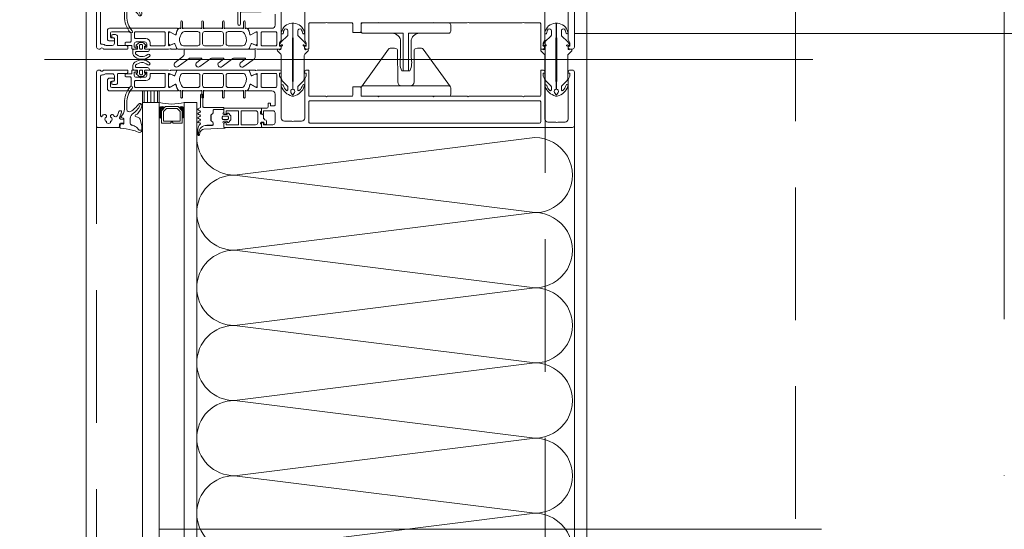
# Model space of a CAD drawing. Header units: millimetres. Extents: x 213386 to 459888, y 74252 to 208052.
# Tile 168 of 256: x 373005 to 373477, y 182432 to 182676. Entities that reach past the tile are written whole.
import ezdxf

# ---------------------------------------------------------------- set-up
doc = ezdxf.new("R2010")
doc.units = ezdxf.units.MM
for name, pattern in [('CK_Čerchovaná 50', [6, 3, -1.5, 0, -1.5]), ('ČERCHOVANÁ', [25.4, 12.7, -6.35, 0, -6.35]), ('ČÁRKOVANÁ', [19.05, 12.7, -6.35])]:
    doc.linetypes.add(name, pattern=pattern)
doc.layers.get('Defpoints').update_dxf_attribs({"color": 255, "lineweight": 0})
for name, color, linetype, lineweight in [('FASÁDA DETAILNÍ', 255, 'Continuous', 0), ('NOVA', 255, 'Continuous', 0), ('OSY', 255, 'Continuous', 0), ('TENKA', 255, 'Continuous', 0)]:
    doc.layers.add(name, color=color, linetype=linetype, lineweight=lineweight)
doc.styles.add('CS-ROMANS', font='romans.shx', dxfattribs={"width": 0.75, "oblique": 5})
doc.dimstyles.new('A_KÓTA_50', dxfattribs={"dimtxt": 110, "dimasz": 2, "dimexe": 100, "dimexo": 1500, "dimgap": 40, "dimtad": 1, "dimrnd": 1, "dimdsep": 46, "dimtxsty": 'CS-ROMANS', "dimblk": 'KOT_CARA20', "dimcen": 45, "dimse1": 1, "dimse2": 1, "dimclrd": 256, "dimclre": 256, "dimclrt": 256, "dimadec": 0, "dimazin": 0, "dimtfac": 1, "dimtix": 1, "dimtmove": 2, "dimatfit": 3, "dimldrblk": 'OBLIQUE', "dimfxl": 100, "dimtolj": 1, "dimarcsym": 0})

# ---------------------------------------------------------------- blocks, each defined once
blk = doc.blocks.new('244748_a')
blk.add_lwpolyline([(8.32, -1.69, 0.082248), (6.34, -0.9, -1.09695), (6.94, -0.1, -0.315353), (11.26, -5.15, -0.480529), (10.87, -5.64), (4.27, -5.64), (4.08, -5.45), (-16.53, -5.45), (-16.72, -5.64), (-20.43, -5.64, 0.574019), (-21.93, -4.78), (-22.99, -5.4, 0.524827), (-22.99, -5.9), (-21.93, -6.52, 0.574021), (-20.43, -5.66), (-16.72, -5.66), (-16.53, -5.85), (4.08, -5.85), (4.27, -5.66), (10.87, -5.66, -0.480529), (11.26, -6.15, -0.326229), (6.88, -11.09, -1.09695), (6.28, -10.3, 0.081457), (8.32, -9.61, 0.599203), (7.48, -8.05), (5.52, -8.05, 0.198965), (5.17, -8.2), (2.22, -11.15), (0.93, -12.01, -0.738038), (0.51, -11.62), (0.87, -11, 1), (0.35, -10.7), (0, -11.3), (-0.98, -11.3, 0.619205), (-1.45, -12.06), (-1.28, -12.43, -0.808139), (-2.04, -13.04), (-3.63, -11.44, 0.198906), (-4.34, -11.15), (-14.99, -11.15, -0.198936), (-16.76, -10.42), (-18.98, -8.2, 0.198942), (-19.33, -8.05), (-20.67, -8.05, 0.500217), (-21.09, -8.73, 0.122037), (-18.5, -10.27, -1.093735), (-19.1, -11.07, -0.240768), (-23.7, -6.07, -0.106226), (-23.7, -5.23, -0.256232), (-19, -0.13, -1.093735), (-18.4, -0.92, 0.116856), (-21.09, -2.57, 0.500217), (-20.67, -3.25), (-19.33, -3.25, 0.198942), (-18.98, -3.1), (-16.75, -0.88, -0.198936), (-14.99, -0.15), (-4.34, -0.15, 0.198907), (-3.63, 0.14), (-2.04, 1.74, -0.808139), (-1.28, 1.13), (-1.45, 0.76, 0.619205), (-0.98, 0), (0, 0), (0.35, -0.6, 1), (0.87, -0.3), (0.51, 0.32, -0.738038), (0.93, 0.71), (2.22, -0.15), (5.17, -3.1, 0.198965), (5.52, -3.25), (7.48, -3.25, 0.599203)], format="xyb", close=True)
blk = doc.blocks.new('236134_0100_s_v')
for points in [[(22.8, -23), (22.8, -5), (42, -5, 0.414214), (43, -4), (43, -1, 0.414214), (42, 0), (1, 0, 0.414214), (0, -1), (0, -4, 0.414214), (1, -5), (20.2, -5), (20.2, -23)], [(15, -5, -0.414214), (19, -9), (19, -16.57, 0.165764), (19.53, -23), (23.47, -23, 0.165764), (24, -16.57), (24, -9, -0.414214), (28, -5)]]:
    blk.add_lwpolyline(points, format="xyb")
blk = doc.blocks.new('236134_0200_s_v')
for points in [[(19.58, 5, -0.41166), (17.58, 6.98), (17.45, 22.25, 0.344217), (17.07, 22.73), (16, 23), (14, 23, 0.240828), (13.19, 22.59), (0.19, 4.59)], [(23.42, 5, 0.41166), (25.42, 6.98), (25.55, 22.25, -0.344217), (25.93, 22.73), (27, 23), (29, 23, -0.240828), (29.81, 22.59), (42.81, 4.59)]]:
    blk.add_lwpolyline(points, format="xyb")
blk.add_lwpolyline([(42, 5), (1, 5, 0.414214), (0, 4), (0, 1, 0.414214), (1, 0), (42, 0, 0.414214), (43, 1), (43, 4, 0.414214)], format="xyb", close=True)
blk = doc.blocks.new('284336')
for points in [[(-0.7, -9.6), (-10, -9.6, 0.414511), (-10.51, -10.11), (-10.51, -15.51, -1), (-11.69, -15.51), (-11.69, -9.6), (-12.69, -8.95, -0.668884), (-12.6, -8.23), (-11.99, -8.01, 0.766384), (-11.99, -7.21), (-12.6, -6.99, -0.76831), (-12.6, -6.23), (-11.99, -6.01, 0.766384), (-11.99, -5.21), (-12.6, -4.99, -0.76831), (-12.6, -4.23), (-11.99, -4.01, 0.766384), (-11.99, -3.21), (-12.6, -2.99, -0.877523), (-12.5, -2.22), (-12.1, -2.22, 0.698129), (-11.83, -1.5, -0.220231), (-12.89, 0.78), (-12.89, 3.45, -0.157143), (-12.82, 3.68), (-12.69, 3.42, -0.067482), (-12.48, 2.53, 0.393136), (-8.66, -1.02), (-6.1, -1.02, -0.414214), (-5.61, -1.51), (-5.61, -2.22, -0.267949), (-5.85, -2.65), (-6.35, -2.93, 0.267949), (-6.61, -3.38), (-6.61, -5.84, 0.267949), (-6.35, -6.29), (-5.85, -6.57, -0.267949), (-5.61, -7), (-5.61, -8.11, 0.414215), (-5.1, -8.62), (-0.41, -8.62), (-0.41, -9.31, -0.414212), (-0.7, -9.6)], [(-0.41, 0), (-0.41, -2, 0.990243), (-0.4, -3.02), (0.9, -3.02, 0.414214), (1.21, -2.71), (1.21, -2.61, -0.668123), (1.71, -2.4), (2.75, -3.45, -0.199004), (2.89, -3.79), (2.89, -5.43, -0.199038), (2.75, -5.77), (1.71, -6.82, -0.668191), (1.21, -6.61), (1.21, -6.51, 0.414214), (0.9, -6.2), (-0.4, -6.2, 0.990269), (-0.41, -7.22), (-0.41, -8.6), (-5.1, -8.6, -0.414215), (-5.59, -8.11), (-5.59, -7, 0.267949), (-5.84, -6.56), (-6.34, -6.27, -0.267949), (-6.59, -5.84), (-6.59, -3.38, -0.267949), (-6.34, -2.95), (-5.84, -2.66, 0.267949), (-5.59, -2.22), (-5.59, -1.51, 0.414214), (-6.1, -1), (-8.66, -1, -0.393156), (-12.46, 2.53, 0.067572), (-12.67, 3.43), (-12.8, 3.7, -0.637545), (-12.12, 3.53), (-11.92, 2.53, 0.344315), (-10.06, 0.91), (0, 0.38, -0.406913), (0.39, 0), (-0.41, 0)], [(1.7, -4.31, 0.414235), (1.2, -3.81), (-0.7, -3.81, 0.414214), (-1.2, -4.31), (-1.2, -4.91, 0.414214), (-0.7, -5.41), (1.2, -5.41, 0.414235), (1.7, -4.91), (1.7, -4.31)]]:
    blk.add_lwpolyline(points, format="xyb", close=True)
blk = doc.blocks.new('nesystémový nástavec 18')
for p, q in [((-18, 6.8), (-18, 8.8)), ((-17.5, 9.3), (-15.36, 9.3)), ((-17, 6.3), (-17.5, 6.3)), ((-11, 8), (-17, 8)), ((-17, 8), (-17, 6.3)), ((-15.36, 9.3), (0, 9.3)), ((-11, 1.3), (-11, 8)), ((-2.8, 8), (-9.7, 8)), ((-9.7, 1.3), (-9.7, 8)), ((-1.8, 2.3), (-1.8, 7)), ((-0.5, 7.3), (-0.5, 6.8)), ((0, 9.3), (0, 7.8)), ((0, 6.3), (0.55, 6.3)), ((0.55, 6.3), (0.95, 5.9)), ((0.95, 5.9), (0.95, 4.8)), ((0.95, 4.8), (0.95, 4.14)), ((-18, 0.5), (-18, 1.8)), ((-17.5, 2.3), (-17, 2.3)), ((-1.8, 0), (-17.5, 0)), ((-17, 2.3), (-17, 1.3)), ((-17, 1.3), (-11, 1.3)), ((-9.7, 1.3), (-2.8, 1.3)), ((0, 0), (-1.8, 0)), ((-0.4, 2.23), (-0.5, 2.04)), ((-0.5, 2.04), (-0.5, 2)), ((1.2, 2.44), (0, 2.44)), ((0, 1.5), (0, 0)), ((0.95, 4.14), (1.2, 4.14)), ((1.2, 1.85), (1.2, 2.44)), ((1.4, 3.94), (1.4, 3.84)), ((1.6, 3.64), (1.6, 3.64)), ((1.8, 1.37), (1.7, 1.35)), ((2.25, 1.63), (1.8, 1.37)), ((2.4, 2.84), (2.4, 1.89))]:
    blk.add_line(p, q)
for centre, radius, start, end in [((-17.5, 8.8), 0.5, 90, 180), ((-17.5, 6.8), 0.5, 180.0012, 269.9988), ((-15.36, 9.8), 0.5, 270, 270.084), ((-2.8, 7), 1, 0, 90), ((0, 7.3), 0.5, 89.9955, 180.0071), ((0, 6.8), 0.5, 179.9949, 270.006), ((0.75, 4.8), 0.2, 359.9656, 0.0344), ((-17.5, 1.8), 0.5, 89.999, 180.0002), ((-17.5, 0.5), 0.5, 180, 270), ((-2.8, 2.3), 1, 270, 0), ((0, 2), 0.5, 179.9716, 270.0327), ((0, 1.94), 0.5, 89.9975, 144.0007), ((1.2, 3.94), 0.2, 359.9707, 90.0249), ((1.7, 1.85), 0.5, 179.9991, 270), ((1.6, 3.84), 0.2, 179.9737, 270.035), ((1.6, 2.84), 0.8, 0.0065, 89.9919), ((2.1, 1.89), 0.3, 299.9815, 0.0183)]:
    blk.add_arc(centre, radius, start, end)
blk = doc.blocks.new('433270')
blk.add_lwpolyline([(1, 0, 0.414364), (0, -1), (0, -1.4, 0.255924), (0.23, -1.83, -0.547723), (0.23, -3.17, 0.255924), (0, -3.6), (0, -14.6, 0.414214), (0.3, -14.9), (1.2, -14.9, 0.414214), (1.7, -14.4), (1.7, -10.3, -0.414214), (2, -10), (6, -10, 0.414248), (7, -9), (7, -7.7, 0.414179), (6.5, -7.2), (5.7, -7.2, 0.414232), (5.4, -7.5), (5.4, -8.2, -0.414198), (5.1, -8.5), (2.8, -8.5, -0.414204), (1.8, -7.5), (1.8, -4.49, -0.147432), (1.97, -3.94, 0.147461), (2.4, -2.5), (2.4, -2.3, -0.414214), (2.9, -1.8), (21.87, -1.8, -0.668178), (22.22, -2.65), (22.16, -2.72, 1), (21.59, -3.29), (21.52, -3.35, 0.198912), (21.38, -3.71), (21.38, -4.05, 0.414214), (22.08, -4.75), (22.38, -4.75, 0.576988), (22.64, -4.3, -0.311246), (24.56, -4.3, 0.576988), (24.82, -4.75), (25.3, -4.75, -0.260065), (25.3, -6.65), (24.82, -6.65, 0.576988), (24.56, -7.1, -0.311246), (22.64, -7.1, 0.576988), (22.38, -6.65), (22.08, -6.65, 0.414214), (21.38, -7.35), (21.38, -7.61, 0.267949), (21.63, -8.04), (21.89, -8.2, -0.637047), (21.73, -10), (19.83, -10.7, 0.315299), (19.5, -11.17), (19.5, -11.49, 0.520567), (20.17, -11.96), (22.83, -10.99, -0.520567), (23.5, -11.46), (23.5, -12.5, 0.414062), (24, -13), (25, -13, 0.414186), (25.5, -12.5), (25.5, -11.5, -0.414182), (26, -11), (27, -11, 0.414214), (27.5, -10.5), (27.5, -0.5, 0.414214), (27, 0), (1, 0)], format="xyb", close=True)
blk = doc.blocks.new('284325')
for points in [[(0.84, -5.23, -0.560316), (0.94, -4.73), (1.94, -4.36, 0.3153), (2.14, -4.08), (2.14, -1.89, 0.451558), (1.8, -1.59), (0.9, -1.7, -0.399586), (0.57, -1.46), (0.3, -0.07, -0.415977), (0.53, 0.29, 0.024107), (6.15, 1.24, 0.076636), (8.99, 2.34, -0.577615), (10.79, 1.3), (10.02, 1.37, 0.283171), (9.08, 0.9, -0.168429), (7.07, -0.74), (5.9, -1.16, 0.315302), (5.24, -2.1), (5.24, -4.21, 0.269719), (6.76, -6.82, -0.194797), (10.18, -11.53, -0.342663), (9.17, -11.17, 0.119207), (5.43, -7.59, 0.578571), (3.63, -8.62), (3.63, -11.77, 0.176415), (6.16, -18.72, -1), (5.24, -19.49, -0.176415), (2.43, -11.77), (2.43, -8.89, 0.208286), (0.84, -5.23)], [(8.95, -6.65), (10.32, -8.78, -0.134555), (10.79, -10.63, -0.339795), (10.19, -11.53, 0.194788), (6.76, -6.81, -0.269736), (5.25, -4.21), (5.25, -2.1, -0.315302), (5.9, -1.17), (7.07, -0.74, 0.168429), (9.09, 0.89, -0.283167), (10.01, 1.36), (10.79, 1.29), (10.79, -0.74, -0.070852), (10.71, -1.3), (9.95, -3.93, -0.241839), (9.08, -4.83), (7.93, -5.22, 0.836024), (8.08, -6.19), (8.11, -6.19, -0.255349), (8.95, -6.65)]]:
    blk.add_lwpolyline(points, format="xyb", close=True)
blk = doc.blocks.new('*U4004')
for points in [[(0, 0, 0.414243), (0.1, 0.1), (0, 0.9, -1.0001), (0.2, 0.9), (0.1, 0.1, 0.414228), (0.2, 0, 0.414228)], [(0.2, 0, 0.414243), (0.3, 0.1), (0.2, 0.9, -1.0001), (0.4, 0.9), (0.3, 0.1, 0.414228), (0.4, 0, 0.414228)], [(0.4, 0, 0.414243), (0.5, 0.1), (0.4, 0.9, -1.0001), (0.6, 0.9), (0.5, 0.1, 0.414228), (0.6, 0, 0.414228)], [(0.6, 0, 0.414243), (0.7, 0.1), (0.6, 0.9, -1.0001), (0.8, 0.9), (0.7, 0.1, 0.414228), (0.8, 0, 0.414228)], [(0.8, 0, 0.414243), (0.9, 0.1), (0.8, 0.9, -1.0001), (1, 0.9), (0.9, 0.1, 0.414228), (1, 0, 0.414228)], [(1, 0, 0.414243), (1.1, 0.1), (1, 0.9, -1.0001), (1.2, 0.9), (1.1, 0.1, 0.414228), (1.2, 0, 0.414228)], [(1.2, 0, 0.414243), (1.3, 0.1), (1.2, 0.9, -1.0001), (1.4, 0.9), (1.3, 0.1, 0.414228), (1.4, 0, 0.414228)], [(1.4, 0, 0.414243), (1.5, 0.1), (1.4, 0.9, -1.0001), (1.6, 0.9), (1.5, 0.1, 0.414228), (1.6, 0, 0.414228)], [(1.6, 0, 0.414243), (1.7, 0.1), (1.6, 0.9, -1.0001), (1.8, 0.9), (1.7, 0.1, 0.414228), (1.8, 0, 0.414228)], [(1.8, 0, 0.414243), (1.9, 0.1), (1.8001, 0.9, -1.0001), (2, 0.9), (1.9001, 0.1, 0.414228), (2, 0, 0.414228)]]:
    blk.add_lwpolyline(points, format="xyb")
blk = doc.blocks.new('288126')
for points in [[(-16.5, 0), (16.5, 0)], [(-21.36, -6.34), (-17.8, -3.69)], [(-14.71, -4.5), (-19.87, -8.34)], [(-17, -2.08), (-17, -0.5)], [(-8.83, -4.3), (-14.11, -4.3)], [(-10.96, -6.34), (-8.71, -4.66)], [(-4.31, -4.5), (-9.47, -8.34)], [(1.81, -4.3), (-3.71, -4.3)], [(-0.35, -6.36), (1.93, -4.66)], [(6.33, -4.5), (1.14, -8.37)], [(12.21, -4.3), (6.93, -4.3)], [(10.05, -6.36), (12.33, -4.66)], [(16.6, -4.6), (11.54, -8.37)], [(17, -0.5), (17, -3.8)]]:
    blk.add_lwpolyline(points)
for centre, radius, start, end in [((16.5, -0.5), 0.5, 0, 90), ((-16.5, -0.5), 0.5, 90, 180), ((16, -3.8), 1, 306.7059, 0), ((-20.61, -7.34), 1.25, 126.7059, 306.7059), ((-10.21, -7.34), 1.25, 126.7059, 306.7059), ((0.4, -7.37), 1.25, 126.7059, 306.7059), ((10.8, -7.37), 1.25, 126.7059, 306.7059)]:
    blk.add_arc(centre, radius, start, end)
at = {"extrusion": (0, 0, -1)}
for centre, radius, start, end in [((19, -2.08), 2, 180, 233.2941), ((14.11, -5.3), 1, 53.2941, 90), ((8.83, -4.5), 0.2, 90, 233.2941), ((3.71, -5.3), 1, 53.2941, 90), ((-1.81, -4.5), 0.2, 90, 233.2941), ((-6.93, -5.3), 1, 53.2941, 90), ((-12.21, -4.5), 0.2, 90, 233.2941)]:
    blk.add_arc(centre, radius, start, end, dxfattribs=at)
blk = doc.blocks.new('246426')
for points in [[(-1.84, 0.64), (-2.86, -0.38, 0.198926), (-3.15, -1.09), (-3.15, -2.31, 0.198926), (-2.86, -3.02), (-1.84, -4.04, 0.637051), (-1.5, -3.92), (-1.45, -3.4), (-0.3, -3.4, -0.41484), (0, -3.7), (0, -5.19, 0.414232), (0.5, -5.69), (2.14, -5.69, 0.071862), (2.2, -5.68, 0.157876), (3.73, -4.64, 0.360336), (3.48, 2.39, 0.964062), (2.54, 1.48, -0.403385), (2.25, -4.34, -0.190964), (2.11, -4.39), (1.7, -4.39, -0.414214), (1.2, -3.89), (1.2, 1.31, 0.414201), (0.2, 2.31), (0, 2.31), (0, 0.3, -0.414214), (-0.3, 0), (-1.45, 0), (-1.5, 0.52, 0.637051), (-1.84, 0.64)], [(-2.25, -1.4, -0.414214), (-1.85, -1), (-0.4, -1, -0.414214), (0, -1.4), (0, -2, -0.414214), (-0.4, -2.4), (-1.85, -2.4, -0.414214), (-2.25, -2), (-2.25, -1.4)]]:
    blk.add_lwpolyline(points, format="xyb", close=True)
blk = doc.blocks.new('A$C29162560')
at = {"layer": 'FASÁDA DETAILNÍ'}
h = blk.add_hatch(dxfattribs=at)
h.set_pattern_fill('ANSI31', color=256, scale=0.5, angle=585)
h.set_pattern_definition([(270, (66475.357, -29609.9213), (1.5875, -8e-16), [])])
h.paths.add_polyline_path([(-905, -19295.5), (-905, -19290), (-913, -19290), (-913, -19295.5)])
for p, q in [((-959.95, -19275), (-591.71, -19275)), ((-913, -19704.5), (-913, -19295.5)), ((-913, -19295.5), (-905, -19295.5)), ((-905, -19295.5), (-905, -19704.5)), ((-893, -19704.5), (-893, -19295.5)), ((-887, -19295.5), (-893, -19295.5)), ((-887, -19295.5), (-887, -19704.5))]:
    blk.add_line(p, q, dxfattribs=at)
for points in [[(25640, -21740), (-940, -21740), (-940, 1940), (25640, 1940)], [(25400, -21500), (-700, -21500), (-700, 1700), (25400, 1700)], [(-913, -19295.5), (-913, -19290), (-905, -19290), (-905, -19295.5)], [(-894, -19305.5), (-894, -19299.5), (-896, -19297.5), (-902, -19297.5), (-904, -19299.5), (-904, -19305.5), (-899.5, -19305.5), (-899.5, -19305), (-898.5, -19305), (-898.5, -19305.5)], [(-903, -19304.5), (-895, -19304.5), (-895, -19299.91), (-896.41, -19298.5), (-901.45, -19298.5), (-903, -19299.91)]]:
    blk.add_lwpolyline(points, close=True, dxfattribs=at)
at = {"layer": 'FASÁDA DETAILNÍ', "linetype": 'ČÁRKOVANÁ', "ltscale": 5}
for points in [[(25635, -21735), (-935, -21735), (-935, 1935), (25635, 1935)], [(25420, -21520), (-720, -21520), (-720, 1720), (25420, 1720)], [(25300, -21400), (-600, -21400), (-600, 1600), (25300, 1600)]]:
    blk.add_lwpolyline(points, close=True, dxfattribs=at)
at = {"layer": 'FASÁDA DETAILNÍ'}
for points in [[(-849.5, -19253.2), (-849.5, -19258.5, -0.414167), (-851, -19260), (-858, -19260), (-862.1, -19260, 0.57735), (-862.44, -19260.6), (-861.95, -19261.46), (-861.52, -19262.96, 0.488701), (-861.08, -19263.13), (-858.61, -19261.7), (-858.19, -19261.7, -0.432566), (-858, -19261.9), (-858, -19268.2, -0.548397), (-858.28, -19268.39), (-860.66, -19267.32, 0.425336), (-860.93, -19267.43), (-861.75, -19269.45, 0.531563), (-861.38, -19270), (-859.31, -19270, 0.231306), (-859.07, -19269.89, -0.306185), (-858.76, -19269.78), (-858, -19270), (-847.49, -19270, 0.414214), (-846.49, -19269), (-846.49, -19268.5), (-847.29, -19268.5), (-847.29, -19267), (-846.63, -19265.86, 0.13165), (-846.5, -19265.36), (-846.5, -19246.99, -0.414214)], [(-835.3, -19246.99), (-835.3, -19265.36, 0.13165), (-835.17, -19265.86), (-834.51, -19267), (-834.51, -19268.5), (-835.31, -19268.5), (-835.31, -19269, 0.414214), (-834.31, -19270), (-833.8, -19270, 0.414214), (-833.3, -19269.5), (-833.3, -19257.9, -0.414214), (-832.8, -19257.4), (-825.4, -19257.4, -0.399985), (-824.4, -19257.4), (-812.8, -19257.4, -0.414214), (-812.3, -19257.9), (-812.3, -19261.5, 0.414214), (-811.8, -19262), (-808.8, -19262, 0.414214), (-808.3, -19261.5), (-808.3, -19257.9, -0.414214), (-807.8, -19257.4), (-800.5, -19257.4, -0.38324), (-799.5, -19257.4), (-774, -19257.4, -0.38324), (-773, -19257.4), (-757.5, -19257.4, -0.38324), (-756.5, -19257.4), (-731, -19257.4, -0.38324), (-730, -19257.4), (-722.7, -19257.4, -0.414214), (-722.2, -19257.9), (-722.2, -19269.5, 0.414214), (-721.7, -19270), (-721.2, -19270, 0.414214), (-720.2, -19269), (-720.2, -19268.5), (-721, -19268.5), (-721, -19267), (-720.33, -19265.85, 0.116937), (-720.2, -19265.35), (-720.2, -19246.49, -0.414232)], [(-709, -19246.49), (-709, -19265.35, 0.116937), (-708.87, -19265.85), (-708.2, -19267), (-708.2, -19268.5), (-709, -19268.5), (-709, -19269, 0.414214), (-708, -19270), (-707, -19270, 0.414214), (-706, -19269), (-706, -19243.5, 0.414214)]]:
    blk.add_lwpolyline(points, format="xyb", dxfattribs=at)
for points in [[(-862.34, -19270), (-874.25, -19270), (-896.16, -19270, -0.305837), (-896.62, -19269.69), (-897.55, -19267.4, 0.425336), (-897.81, -19267.29), (-899.43, -19268.01, -0.543753), (-900.49, -19267.32), (-900.49, -19262.42, -0.578182), (-899.59, -19261.9), (-897.4, -19263.16, 0.488505), (-896.96, -19262.99), (-896.52, -19261.47), (-895.76, -19260.15, -0.282478), (-895.49, -19260), (-895.04, -19260, 1.447009), (-894.69, -19259.87), (-894.69, -19256.9, -1), (-893.89, -19256.9), (-893.89, -19259.87, 1.447009), (-893.54, -19260), (-885, -19260, 1.447009), (-884.65, -19259.87), (-884.65, -19256.9, -1), (-883.85, -19256.9), (-883.85, -19259.87, 1.447009), (-883.5, -19260), (-875, -19260, 1.447009), (-874.65, -19259.87), (-874.65, -19256.9, -1), (-873.85, -19256.9), (-873.85, -19259.87, 1.447009), (-873.5, -19260), (-864.96, -19260, 1.447009), (-864.61, -19259.87), (-864.61, -19256.9, -1), (-863.81, -19256.9), (-863.81, -19259.87, 1.447009), (-863.46, -19260), (-863.01, -19260, -0.282478), (-862.74, -19260.15), (-861.98, -19261.47), (-861.54, -19262.99, 0.488505), (-861.1, -19263.16), (-858.91, -19261.9, -0.578182), (-858.01, -19262.42), (-858.01, -19267.32, -0.543753), (-859.07, -19268.01), (-860.69, -19267.29, 0.425336), (-860.95, -19267.4), (-861.88, -19269.69, -0.305837), (-862.34, -19270)], [(-900.5, -19270), (-911.5, -19270, -0.414426), (-912, -19269.5), (-912, -19269.01), (-911, -19269.01), (-911, -19267.51, 0.414214), (-912, -19266.51), (-913.5, -19266.51, 0.399985), (-914.5, -19266.51), (-916, -19266.51, 0.414214), (-917, -19267.51), (-917, -19269), (-916, -19269), (-916, -19269.5, -0.414456), (-916.5, -19270), (-917.8, -19270, -0.413971), (-918.1, -19269.7), (-918.1, -19268.5, 0.414214), (-918.4, -19268.2), (-921.4, -19268.2), (-921.4, -19267.2, -0.414214), (-920.9, -19266.7), (-919, -19266.7, 0.414214), (-918.5, -19266.2), (-918.5, -19262.7, 0.414206), (-919.5, -19261.7), (-927.8, -19261.7, 0.414206), (-928.3, -19262.2), (-928.3, -19264.1, 0.414219), (-927.8, -19264.6), (-927, -19264.6, -0.414214), (-926.5, -19265.1), (-926.5, -19265.6, -0.414214), (-927, -19266.1), (-928.8, -19266.1, -0.414214), (-929.8, -19265.1), (-929.8, -19261, -0.414214), (-928.8, -19260), (-900.5, -19260), (-896.4, -19260, -0.57735), (-896.05, -19260.6), (-896.55, -19261.46), (-896.98, -19262.96, -0.488701), (-897.42, -19263.13), (-899.88, -19261.7), (-900.31, -19261.7, 0.432566), (-900.5, -19261.9), (-900.5, -19268.2, 0.548397), (-900.22, -19268.39), (-897.83, -19267.32, -0.425336), (-897.57, -19267.43), (-896.75, -19269.45, -0.531563), (-897.12, -19270), (-899.19, -19270, -0.231306), (-899.42, -19269.89, 0.306185), (-899.74, -19269.78), (-900.5, -19270)], [(-902.7, -19261.7), (-916.4, -19261.7, 0.414214), (-916.9, -19262.2), (-916.9, -19264.41, 0.414214), (-916.4, -19264.91), (-911.43, -19264.91, -0.411139), (-909.4, -19266.91), (-909.4, -19267.9, 0.414214), (-908.9, -19268.4), (-902.7, -19268.4, 0.414214), (-902.2, -19267.9), (-902.2, -19262.2, 0.414214), (-902.7, -19261.7)], [(-893.45, -19268.4), (-886.55, -19268.4, 0.414218), (-885.55, -19267.4), (-885.55, -19262.6, 0.414218), (-886.55, -19261.6), (-892.91, -19261.6, 0.305619), (-894.3, -19262.54), (-895.08, -19264.46, 0.176429), (-895.15, -19266.51), (-894.88, -19267.36, 0.324916), (-893.45, -19268.4)], [(-883.25, -19268.4), (-875.25, -19268.4, 0.414214), (-874.25, -19267.4), (-874.25, -19262.6, 0.414214), (-875.25, -19261.6), (-883.25, -19261.6, 0.414214), (-884.25, -19262.6), (-884.25, -19267.4, 0.414214), (-883.25, -19268.4)], [(-871.95, -19268.4), (-865.05, -19268.4, 0.324916), (-863.62, -19267.36), (-863.35, -19266.51, 0.176429), (-863.42, -19264.46), (-864.2, -19262.54, 0.305619), (-865.59, -19261.6), (-871.95, -19261.6, 0.414218), (-872.95, -19262.6), (-872.95, -19267.4, 0.414218), (-871.95, -19268.4)], [(-848.7, -19267.9, -0.414214), (-849.2, -19268.4), (-855.7, -19268.4, -0.414214), (-856.2, -19267.9), (-856.2, -19262.2, -0.414214), (-855.7, -19261.7), (-849.2, -19261.7, -0.414214), (-848.7, -19262.2), (-848.7, -19267.9)], [(-900.5, -19280), (-911.5, -19280, 0.414426), (-912, -19280.5), (-912, -19280.99), (-911, -19280.99), (-911, -19282.49, -0.414214), (-912, -19283.49), (-913.5, -19283.49, -0.399985), (-914.5, -19283.49), (-916, -19283.49, -0.414214), (-917, -19282.49), (-917, -19281), (-916, -19281), (-916, -19280.5, 0.414456), (-916.5, -19280), (-917.8, -19280, 0.413971), (-918.1, -19280.3), (-918.1, -19281.5, -0.414214), (-918.4, -19281.8), (-921.4, -19281.8), (-921.4, -19282.8, 0.414214), (-920.9, -19283.3), (-919, -19283.3, -0.414214), (-918.5, -19283.8), (-918.5, -19287.3, -0.414206), (-919.5, -19288.3), (-927.8, -19288.3, -0.414206), (-928.3, -19287.8), (-928.3, -19285.9, -0.414219), (-927.8, -19285.4), (-927, -19285.4, 0.414214), (-926.5, -19284.9), (-926.5, -19284.4, 0.414214), (-927, -19283.9), (-928.8, -19283.9, 0.414214), (-929.8, -19284.9), (-929.8, -19289, 0.414214), (-928.8, -19290), (-900.5, -19290), (-896.4, -19290, 0.57735), (-896.05, -19289.4), (-896.55, -19288.54), (-896.98, -19287.04, 0.488701), (-897.42, -19286.87), (-899.88, -19288.3), (-900.31, -19288.3, -0.432566), (-900.5, -19288.1), (-900.5, -19281.8, -0.548397), (-900.22, -19281.61), (-897.83, -19282.68, 0.425336), (-897.57, -19282.57), (-896.75, -19280.55, 0.531563), (-897.12, -19280), (-899.19, -19280, 0.231306), (-899.42, -19280.11, -0.306185), (-899.74, -19280.22), (-900.5, -19280)], [(-862.34, -19280), (-874.25, -19280), (-896.16, -19280, 0.305837), (-896.62, -19280.31), (-897.55, -19282.6, -0.425336), (-897.81, -19282.71), (-899.43, -19281.99, 0.543753), (-900.49, -19282.68), (-900.49, -19287.58, 0.578182), (-899.59, -19288.1), (-897.4, -19286.84, -0.488505), (-896.96, -19287.01), (-896.52, -19288.53), (-895.76, -19289.85, 0.282478), (-895.49, -19290), (-895.04, -19290, -1.447009), (-894.69, -19290.13), (-894.69, -19293.1, 1), (-893.89, -19293.1), (-893.89, -19290.13, -1.447009), (-893.54, -19290), (-885, -19290, -1.447009), (-884.65, -19290.13), (-884.65, -19293.1, 1), (-883.85, -19293.1), (-883.85, -19290.13, -1.447009), (-883.5, -19290), (-875, -19290, -1.447009), (-874.65, -19290.13), (-874.65, -19293.1, 1), (-873.85, -19293.1), (-873.85, -19290.13, -1.447009), (-873.5, -19290), (-864.96, -19290, -1.447009), (-864.61, -19290.13), (-864.61, -19293.1, 1), (-863.81, -19293.1), (-863.81, -19290.13, -1.447009), (-863.46, -19290), (-863.01, -19290, 0.282478), (-862.74, -19289.85), (-861.98, -19288.53), (-861.54, -19287.01, -0.488505), (-861.1, -19286.84), (-858.91, -19288.1, 0.578182), (-858.01, -19287.58), (-858.01, -19282.68, 0.543753), (-859.07, -19281.99), (-860.69, -19282.71, -0.425336), (-860.95, -19282.6), (-861.88, -19280.31, 0.305837), (-862.34, -19280)], [(-707, -19307.5), (-855.5, -19307.5, -0.414214), (-856, -19307), (-856, -19305.7, -0.41422), (-855.5, -19305.2), (-855, -19305.2), (-855, -19306.2), (-850.5, -19306.2, 0.414214), (-849.5, -19305.2), (-849.5, -19300.5, 0.414214), (-850.5, -19299.5), (-855, -19299.5), (-855, -19301.2), (-855.5, -19301.2, -0.414201), (-856, -19300.7), (-856, -19298.7, -0.414214), (-855.5, -19298.2), (-853.36, -19298.2, 0.414214), (-852.86, -19297.7), (-852.86, -19295.9), (-851.61, -19295.9), (-851.61, -19297.1), (-849.8, -19297.1, 0.414214), (-849.5, -19296.8), (-849.5, -19291.5, 0.414167), (-851, -19290), (-858, -19290), (-862.1, -19290, -0.57735), (-862.44, -19289.4), (-861.95, -19288.54), (-861.52, -19287.04, -0.488701), (-861.08, -19286.87), (-858.61, -19288.3), (-858.19, -19288.3, 0.432566), (-858, -19288.1), (-858, -19281.8, 0.548397), (-858.28, -19281.61), (-860.66, -19282.68, -0.425336), (-860.93, -19282.57), (-861.75, -19280.55, -0.531563), (-861.38, -19280), (-859.31, -19280, -0.231306), (-859.07, -19280.11, 0.306185), (-858.76, -19280.22), (-858, -19280), (-847.49, -19280, -0.414214), (-846.49, -19281), (-846.49, -19281.5), (-847.29, -19281.5), (-847.29, -19283), (-846.63, -19284.14, -0.13165), (-846.5, -19284.64), (-846.5, -19303.01, 0.414214), (-845, -19304.51), (-841.5, -19304.51, 0.399985), (-840.5, -19304.51), (-836.8, -19304.51, 0.414214), (-835.3, -19303.01), (-835.3, -19284.64, -0.13165), (-835.17, -19284.14), (-834.51, -19283), (-834.51, -19281.5), (-835.31, -19281.5), (-835.31, -19281, -0.414214), (-834.31, -19280), (-833.8, -19280, -0.414214), (-833.3, -19280.5), (-833.3, -19292.1, 0.414214), (-832.8, -19292.6), (-825.4, -19292.6, 0.399985), (-824.4, -19292.6), (-812.8, -19292.6, 0.414214), (-812.3, -19292.1), (-812.3, -19288.5, -0.414214), (-811.8, -19288), (-808.8, -19288, -0.414214), (-808.3, -19288.5), (-808.3, -19292.1, 0.414214), (-807.8, -19292.6), (-800.5, -19292.6, 0.38324), (-799.5, -19292.6), (-774, -19292.6, 0.38324), (-773, -19292.6), (-757.5, -19292.6, 0.38324), (-756.5, -19292.6), (-731, -19292.6, 0.38324), (-730, -19292.6), (-722.7, -19292.6, 0.414214), (-722.2, -19292.1), (-722.2, -19280.5, -0.414214), (-721.7, -19280), (-721.2, -19280, -0.414214), (-720.2, -19281), (-720.2, -19281.5), (-721, -19281.5), (-721, -19283), (-720.33, -19284.15, -0.116937), (-720.2, -19284.65), (-720.2, -19303.51, 0.414232), (-718.7, -19305.01), (-714.99, -19305.01, 0.399985), (-713.99, -19305.01), (-710.5, -19305.01, 0.414232), (-709, -19303.51), (-709, -19284.65, -0.116937), (-708.87, -19284.15), (-708.2, -19283), (-708.2, -19281.5), (-709, -19281.5), (-709, -19281, -0.414214), (-708, -19280), (-707, -19280, -0.414214), (-706, -19281), (-706, -19306.5, -0.414214), (-707, -19307.5)], [(-902.7, -19288.3), (-916.4, -19288.3, -0.414214), (-916.9, -19287.8), (-916.9, -19285.59, -0.414214), (-916.4, -19285.09), (-911.43, -19285.09, 0.411139), (-909.4, -19283.09), (-909.4, -19282.1, -0.414214), (-908.9, -19281.6), (-902.7, -19281.6, -0.414214), (-902.2, -19282.1), (-902.2, -19287.8, -0.414214), (-902.7, -19288.3)], [(-893.45, -19281.6), (-886.55, -19281.6, -0.414218), (-885.55, -19282.6), (-885.55, -19287.4, -0.414218), (-886.55, -19288.4), (-892.91, -19288.4, -0.305619), (-894.3, -19287.46), (-895.08, -19285.54, -0.176429), (-895.15, -19283.49), (-894.88, -19282.64, -0.324916), (-893.45, -19281.6)], [(-883.25, -19281.6), (-875.25, -19281.6, -0.414214), (-874.25, -19282.6), (-874.25, -19287.4, -0.414214), (-875.25, -19288.4), (-883.25, -19288.4, -0.414214), (-884.25, -19287.4), (-884.25, -19282.6, -0.414214), (-883.25, -19281.6)], [(-871.95, -19281.6), (-865.05, -19281.6, -0.324916), (-863.62, -19282.64), (-863.35, -19283.49, -0.176429), (-863.42, -19285.54), (-864.2, -19287.46, -0.305619), (-865.59, -19288.4), (-871.95, -19288.4, -0.414218), (-872.95, -19287.4), (-872.95, -19282.6, -0.414218), (-871.95, -19281.6)], [(-848.7, -19282.1, 0.414214), (-849.2, -19281.6), (-855.7, -19281.6, 0.414214), (-856.2, -19282.1), (-856.2, -19287.8, 0.414214), (-855.7, -19288.3), (-849.2, -19288.3, 0.414214), (-848.7, -19287.8), (-848.7, -19282.1)], [(-832.8, -19305.4), (-722.7, -19305.4, 0.414214), (-722.2, -19304.9), (-722.2, -19295.2, 0.414214), (-722.7, -19294.7), (-832.8, -19294.7, 0.414214), (-833.3, -19295.2), (-833.3, -19304.9, 0.414214), (-832.8, -19305.4)]]:
    blk.add_lwpolyline(points, format="xyb", close=True, dxfattribs=at)
blk.add_lwpolyline([(-706, -19693.5), (-706, -19306.5)], dxfattribs=at)
for centre, radius, start, end in [((-899, -19273.61), 22.7, 254.6728, 285.3272), ((-903.65, -19301.05), 3.55, 67.2938, 112.409), ((-903.76, -19300.68), 2.9, 65.3067, 115.2952), ((-903.93, -19300.34), 2.25, 61.5273, 118.4028), ((-904.08, -19300.09), 1.71, 57.2949, 122.6857), ((-904.21, -19299.93), 1.26, 51.9656, 128.4996), ((-904.36, -19299.84), 0.879, 43.9949, 136.4964), ((-904.5, -19299.85), 0.596, 33.0366, 146.9634), ((-904.5, -19300.15), 0.596, 33.0366, 146.9634), ((-904.5, -19300.44), 0.596, 33.0366, 146.9634), ((-894.35, -19301.05), 3.55, 67.591, 112.7062), ((-894.24, -19300.68), 2.9, 64.7048, 114.6933), ((-894.07, -19300.34), 2.25, 61.5972, 118.4727), ((-893.92, -19300.09), 1.71, 57.3143, 122.7051), ((-893.79, -19299.93), 1.26, 51.5004, 128.0344), ((-893.64, -19299.84), 0.879, 43.5036, 136.0051), ((-893.5, -19299.85), 0.596, 33.0366, 146.9634), ((-893.5, -19300.15), 0.596, 33.0366, 146.9634), ((-893.5, -19300.44), 0.596, 33.0366, 146.9634), ((-904.5, -19300.73), 0.596, 33.0366, 146.9634), ((-904.5, -19301.02), 0.596, 33.0366, 146.9634), ((-904.5, -19301.32), 0.596, 33.0366, 146.9634), ((-904.5, -19301.61), 0.596, 33.0366, 146.9634), ((-904.5, -19301.9), 0.596, 33.0366, 146.9634), ((-904.5, -19302.19), 0.596, 33.0366, 146.9634), ((-904.5, -19302.49), 0.596, 33.0366, 146.9634), ((-904.5, -19302.78), 0.596, 33.0366, 146.9634), ((-904.5, -19303.07), 0.596, 33.0366, 146.9634), ((-904.5, -19303.36), 0.596, 33.0366, 146.9634), ((-893.5, -19300.73), 0.596, 33.0366, 146.9634), ((-893.5, -19301.02), 0.596, 33.0366, 146.9634), ((-893.5, -19301.32), 0.596, 33.0366, 146.9634), ((-893.5, -19301.61), 0.596, 33.0366, 146.9634), ((-893.5, -19301.9), 0.596, 33.0366, 146.9634), ((-893.5, -19302.19), 0.596, 33.0366, 146.9634), ((-893.5, -19302.49), 0.596, 33.0366, 146.9634), ((-893.5, -19302.78), 0.596, 33.0366, 146.9634), ((-893.5, -19303.07), 0.596, 33.0366, 146.9634), ((-893.5, -19303.36), 0.596, 33.0366, 146.9634)]:
    blk.add_arc(centre, radius, start, end, dxfattribs=at)
for name, p in [('284336', (-855.59, -19242.5)), ('284325', (-924.14, -19242.5)), ('236134_0100_s_v', (-808.3, -19257.4)), ('288126', (-876.01, -19270)), ('236134_0200_s_v', (-808.3, -19292.6)), ('nesystémový nástavec 18', (-856, -19307.5))]:
    blk.add_blockref(name, p, dxfattribs=at)
for name, p, rotation in [('433270', (-935, -19270), 90), ('246426', (-912, -19270), 270)]:
    blk.add_blockref(name, p, dxfattribs=dict(at, rotation=rotation))
for name, p, xscale, rotation in [('244748_a', (-835.34, -19268.78), -1, 270), ('244748_a', (-709.04, -19268.78), -1, 270), ('246426', (-912, -19280), -1, 270), ('433270', (-935, -19280), -1.000000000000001, 90), ('284325', (-924.14, -19307.5), -1, 180), ('284336', (-873.59, -19307.5), -1, 180)]:
    blk.add_blockref(name, p, dxfattribs=dict(at, xscale=xscale, rotation=rotation))
at = {"layer": 'FASÁDA DETAILNÍ', "xscale": 179.9999932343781, "yscale": 179.9999932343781, "zscale": 179.9999932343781, "rotation": 270}
blk.add_blockref('*U4004', (-887, -19312.33), dxfattribs=at)
blk = doc.blocks.new('KOT_CARA20')
for p, q in [((0, 20), (0, -20)), ((0, 0), (14.14, 14.14)), ((0, 0), (-14.14, -14.14))]:
    blk.add_line(p, q)
blk = doc.blocks.new('*D3950')
at = {"lineweight": -2, "transparency": 16777216}
blk.add_line((373745.55, 181384.15), (373745.55, 202680.15), dxfattribs=at)
at = {"layer": 'Defpoints', "color": 0, "transparency": 16777216}
for p in [(373428.86, 202682.15), (373745.55, 202682.15), (373010.82, 181382.15)]:
    blk.add_point(p, dxfattribs=at)
at = {"lineweight": -2, "transparency": 16777216, "xscale": 2, "yscale": 2, "zscale": 2}
for p, rotation in [((373745.55, 202682.15), 90), ((373745.55, 181382.15), 270)]:
    blk.add_blockref('KOT_CARA20', p, dxfattribs=dict(at, rotation=rotation))
at = {"transparency": 16777216, "insert": (373643.05, 192725.83), "char_height": 110, "attachment_point": 5, "rotation": 90, "style": 'CS-ROMANS'}
blk.add_mtext('\\A1;21300', dxfattribs=at)
blk = doc.blocks.new('_OBLIQUE')
at = {"color": 0, "linetype": 'ByBlock', "ltscale": 15}
blk.add_line((-0.5, -0.5), (0.5, 0.5), dxfattribs=at)

msp = doc.modelspace()

# ---------------------------------------------------------------- linework, layer by layer
at = {"layer": 'NOVA'}
msp.add_line((373576.638, 182669.654), (373270.638, 182669.654), dxfattribs=at)
at = {"layer": 'OSY', "linetype": 'ČERCHOVANÁ', "ltscale": 25}
msp.add_line((400063.194, 182432.154), (372424.222, 182432.154), dxfattribs=at)
at = {"layer": 'TENKA', "linetype": 'CK_Čerchovaná 50', "ltscale": 50}
msp.add_line((373476.638, 180432.154), (373476.638, 203632.154), dxfattribs=at)

# ---------------------------------------------------------------- block references
at = {"layer": 'NOVA'}
msp.add_blockref('A$C29162560', (373976.638, 201932.154), dxfattribs=at)

# ---------------------------------------------------------------- dimensions: what is measured, and where the dimension line sits
dim = msp.add_linear_dim(base=(373745.548, 202682.154), p1=(373010.825, 181382.154), p2=(373428.861, 202682.154), angle=90, dimstyle='A_KÓTA_50')
dim.commit()
dim.dimension.update_dxf_attribs({"geometry": '*D3950', "text_midpoint": (373643.048, 192725.83), "dimtype": 160})

doc.saveas('drawing.dxf')
